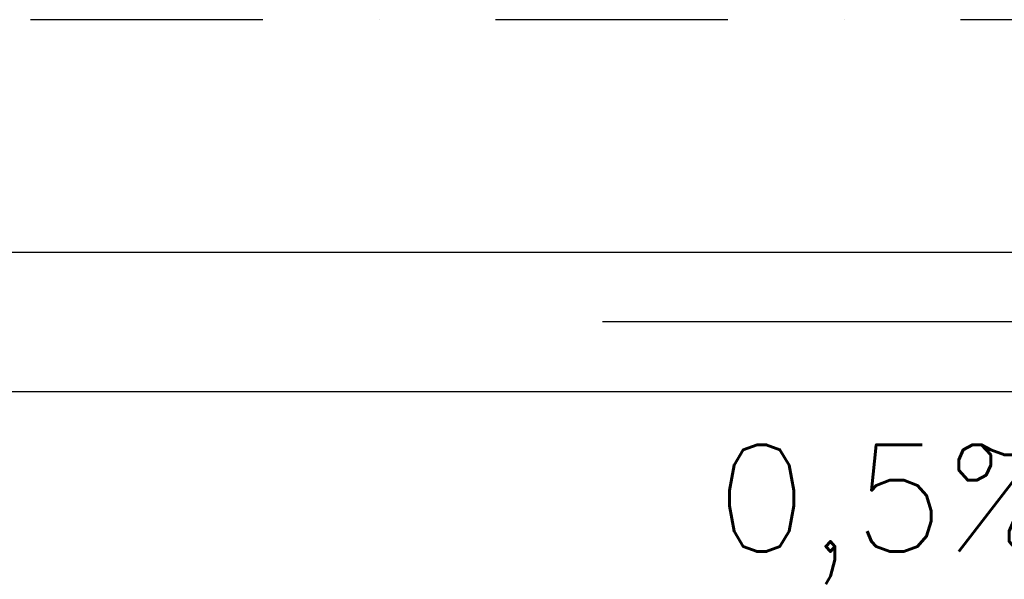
# Model space of a CAD drawing. Header units: millimetres. Extents: x 6435372 to 7248404, y 1559872 to 1886246.
# Tile 85 of 208: x 6812085 to 6813144, y 1854350 to 1854952. Entities that reach past the tile are written whole.
import ezdxf

# ---------------------------------------------------------------- set-up
doc = ezdxf.new("R2010")
doc.units = ezdxf.units.MM
doc.linetypes.add('DASHDOT', pattern=[1, 0.5, -0.25, 0, -0.25])
doc.layers.add('matrice DPS', color=122, linetype='Continuous')
doc.styles.get("Standard").update_dxf_attribs({"font": 'romans.shx'})

msp = doc.modelspace()

# ---------------------------------------------------------------- linework, layer by layer
at = {"layer": 'matrice DPS', "linetype": 'DASHDOT', "ltscale": 500}
msp.add_line((6762586.6, 1854951.8), (6816736.3, 1854951.8), dxfattribs=at)
at = {"layer": 'matrice DPS'}
for p, q in [((6811956.3, 1854701.8), (6815956.3, 1854701.8)), ((6812711.8, 1854627.1), (6813293.9, 1854627.1)), ((6811956.3, 1854551.8), (6815836.3, 1854551.8))]:
    msp.add_line(p, q, dxfattribs=at)

# ---------------------------------------------------------------- texts
msp.add_text('0,5%', height=115, dxfattribs=at).set_placement((6812833.5, 1854379.6))

doc.saveas('drawing.dxf')
